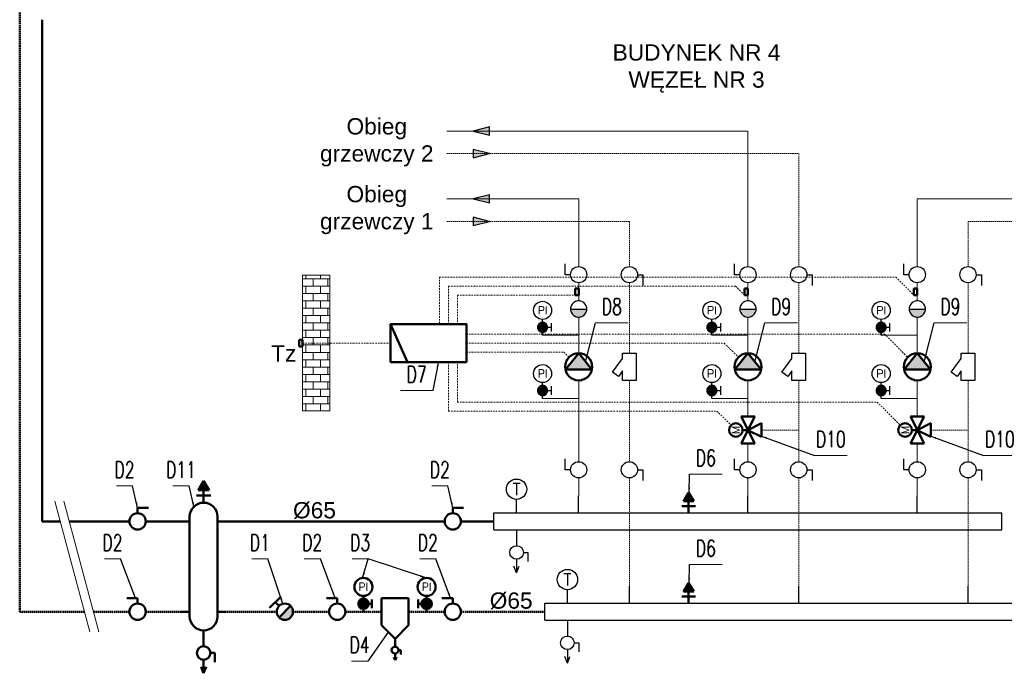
# Model space of a CAD drawing. Header units: centimetres. Extents: x -492 to 10898, y 46 to 4576.
# Tile 2 of 8: x 173 to 1263, y 46 to 769. Entities that reach past the tile are written whole.
import ezdxf
from ezdxf.enums import TextEntityAlignment as Align

# ---------------------------------------------------------------- set-up
doc = ezdxf.new("R2010")
doc.units = ezdxf.units.CM
doc.header["$LTSCALE"] = 3
doc.linetypes.add('DASHDOT', pattern=[1, 0.5, -0.25, 0, -0.25])
doc.linetypes.add('DASHED', pattern=[0.75, 0.5, -0.25])
for name, color, linetype, lineweight in [('2DH_DESC', 7, 'Continuous', 9), ('2DH_OBJ', 41, 'Continuous', 25), ('2DH_PLS', 252, 'Continuous', 25), ('2DH_PLS_p', 170, 'DASHED', 50), ('2DH_PLS_sygn', 3, 'DASHDOT', 15), ('2DH_PLS_z', 240, 'Continuous', 50), ('_Opis', 7, 'Continuous', 5)]:
    doc.layers.add(name, color=color, linetype=linetype, lineweight=lineweight)
doc.styles.add('CP_ATTR', font='romans.shx')
doc.styles.get("Standard").update_dxf_attribs({"font": 'arial.ttf'})
doc.dimstyles.new('ISO-CP', dxfattribs={"dimtxt": 2.5, "dimasz": 2.5, "dimexe": 1.25, "dimexo": 0.625, "dimtad": 1, "dimtxsty": 'Standard', "dimcen": 2.5, "dimadec": 0, "dimazin": 0, "dimtfac": 1, "dimtmove": 0, "dimatfit": 3, "dimfxl": 1, "dimarcsym": 0})

# ---------------------------------------------------------------- blocks, each defined once
blk = doc.blocks.new('CPHS_873')
for p, q in [((0, 0.3), (0, 0.5)), ((0, 0.5), (0.4, 0.5))]:
    blk.add_line(p, q)
blk.add_circle((0, 0), 0.3)
at = {"linetype": 'ByBlock', "style": 'CP_ATTR', "flags": 9}
for tag, p in [('TEMPERATURE', (-0.091225, -0.018455)), ('CHARACTER', (-0.091225, -0.018386)), ('ORDER-NO', (-0.091225, -0.018646)), ('NAME', (-0.091225, -0.018268)), ('FLOW', (-0.091225, -0.018327)), ('NUMBER', (-0.091225, -0.018513)), ('PRODUCT-TYPE', (-0.091225, -0.018578)), ('OTHER', (-0.091035, -0.018268)), ('PN', (-0.091038, -0.018327)), ('PRODUCER', (-0.090947, -0.018327)), ('VOLTAGE', (-0.090856, -0.018517)), ('ARTICLE', (-0.09083, -0.018257)), ('WEIGHT', (-0.090799, -0.018389)), ('GROUP', (-0.090788, -0.018453)), ('POWER', (-0.090786, -0.018654)), ('DN', (-0.090641, -0.018588))]:
    blk.add_attdef(tag, text='', height=0.00005, dxfattribs=at).set_placement(p, align=Align.MIDDLE_LEFT)
blk = doc.blocks.new('CPHS_115')
blk.add_hatch(color=256).paths.add_polyline_path([(-0.039, 0.3), (-0.116, 0.28), (-0.184, 0.24), (-0.24, 0.184), (-0.28, 0.116), (-0.3, 0.039), (-0.3, -0.039), (-0.28, -0.116), (-0.24, -0.184), (-0.184, -0.24), (-0.116, -0.28), (-0.039, -0.3), (0, -0.3), (0, 0.3)])
blk.add_line((0, 0.3), (0, -0.3))
blk.add_lwpolyline([(-0.039, 0.3), (-0.116, 0.28), (-0.184, 0.24), (-0.24, 0.184), (-0.28, 0.116), (-0.3, 0.039), (-0.3, -0.039), (-0.28, -0.116), (-0.24, -0.184), (-0.184, -0.24), (-0.116, -0.28), (-0.039, -0.3), (0.039, -0.3), (0.116, -0.28), (0.184, -0.24), (0.24, -0.184), (0.28, -0.116), (0.3, -0.039), (0.3, 0.039), (0.28, 0.116), (0.24, 0.184), (0.184, 0.24), (0.116, 0.28), (0.039, 0.3)], close=True)
at = {"linetype": 'ByBlock', "style": 'CP_ATTR', "flags": 9}
for tag, p in [('NAME', (-0.092, -0.018)), ('GROUP', (-0.092, -0.018)), ('NUMBER', (-0.092, -0.019)), ('PRODUCER', (-0.092, -0.018)), ('ARTICLE', (-0.092, -0.018)), ('CHARACTER', (-0.092, -0.018)), ('PN', (-0.092, -0.018)), ('TEMPERATURE', (-0.092, -0.018)), ('FLOW', (-0.092, -0.018)), ('VOLTAGE', (-0.092, -0.019)), ('WEIGHT', (-0.092, -0.018)), ('OTHER', (-0.092, -0.018)), ('PRODUCT-TYPE', (-0.092, -0.019)), ('ORDER-NO', (-0.092, -0.019)), ('POWER', (-0.092, -0.019)), ('DN', (-0.091, -0.019))]:
    blk.add_attdef(tag, text='', height=0.00005, dxfattribs=at).set_placement(p, align=Align.MIDDLE_LEFT)
blk = doc.blocks.new('CPHS_190')
for p, q in [((-0.5, -0.25), (-0.5, 0.25)), ((-0.5, 0.25), (0.5, 0.25)), ((0.5, 0.25), (0.5, -0.25)), ((-0.304574, -0.25), (-0.5, -0.25)), ((0.195406, -0.620581), (-0.304574, -0.25)), ((0.15, -0.25), (0.356586, -0.40312)), ((0.5, -0.25), (0.15, -0.25)), ((0.356586, -0.40312), (0.195406, -0.620581))]:
    blk.add_line(p, q)
at = {"linetype": 'ByBlock', "style": 'CP_ATTR', "flags": 9}
for tag, p in [('TEMPERATURE', (-0.091948, -0.018461)), ('CHARACTER', (-0.091948, -0.018392)), ('ORDER-NO', (-0.091948, -0.018653)), ('NAME', (-0.091948, -0.018275)), ('FLOW', (-0.091948, -0.018333)), ('NUMBER', (-0.091948, -0.01852)), ('PRODUCT-TYPE', (-0.091948, -0.018585)), ('OTHER', (-0.091758, -0.018275)), ('PN', (-0.091761, -0.018333)), ('PRODUCER', (-0.09167, -0.018333)), ('VOLTAGE', (-0.091579, -0.018523)), ('ARTICLE', (-0.091553, -0.018264)), ('WEIGHT', (-0.091522, -0.018395)), ('GROUP', (-0.091511, -0.01846)), ('POWER', (-0.09151, -0.018661)), ('DN', (-0.091365, -0.018594))]:
    blk.add_attdef(tag, text='', height=0.00005, dxfattribs=at).set_placement(p, align=Align.MIDDLE_LEFT)
blk = doc.blocks.new('CPHS_055')
h = blk.add_hatch(color=256)
h.paths.add_polyline_path([(0.225, 0.367), (0.22, 0.4), (0.21, 0.432), (0.195, 0.463), (0.176, 0.491), (0.153, 0.515), (0.127, 0.536), (0.098, 0.553), (0.067, 0.566), (0.034, 0.573), (0, 0.576), (0, 0.124), (0.034, 0.127), (0.067, 0.134), (0.098, 0.147), (0.127, 0.164), (0.153, 0.185), (0.176, 0.209), (0.195, 0.237), (0.21, 0.268), (0.22, 0.3), (0.225, 0.333)])
h.paths.add_polyline_path([(0, 0.576), (-0.034, 0.573), (-0.067, 0.566), (-0.098, 0.553), (-0.127, 0.536), (-0.153, 0.515), (-0.176, 0.491), (-0.195, 0.463), (-0.21, 0.432), (-0.22, 0.4), (-0.225, 0.367), (-0.225, 0.333), (-0.22, 0.3), (-0.21, 0.268), (-0.195, 0.237), (-0.176, 0.209), (-0.153, 0.185), (-0.127, 0.164), (-0.098, 0.147), (-0.067, 0.134), (-0.034, 0.127), (0, 0.124)])
for p, q in [((0, 0), (0, 0.7)), ((0.375, 0.537), (0.375, 0.163)), ((0.225, 0.35), (0.375, 0.35))]:
    blk.add_line(p, q)
blk.add_lwpolyline([(0.225, 0.367), (0.22, 0.4), (0.21, 0.432), (0.195, 0.463), (0.176, 0.491), (0.153, 0.515), (0.127, 0.536), (0.098, 0.553), (0.067, 0.566), (0.034, 0.573), (0, 0.576), (-0.034, 0.573), (-0.067, 0.566), (-0.098, 0.553), (-0.127, 0.536), (-0.153, 0.515), (-0.176, 0.491), (-0.195, 0.463), (-0.21, 0.432), (-0.22, 0.4), (-0.225, 0.367), (-0.225, 0.333), (-0.22, 0.3), (-0.21, 0.268), (-0.195, 0.237), (-0.176, 0.209), (-0.153, 0.185), (-0.127, 0.164), (-0.098, 0.147), (-0.067, 0.134), (-0.034, 0.127), (0, 0.124), (0.034, 0.127), (0.067, 0.134), (0.098, 0.147), (0.127, 0.164), (0.153, 0.185), (0.176, 0.209), (0.195, 0.237), (0.21, 0.268), (0.22, 0.3), (0.225, 0.333)], close=True)
blk.add_circle((0, 1.1), 0.4)
at = {"style": 'CP_ATTR', "flags": 12}
blk.add_attdef('PI', text='', height=0.35, dxfattribs=at).set_placement((0, 1.1), align=Align.MIDDLE)
at = {"linetype": 'ByBlock', "style": 'CP_ATTR', "flags": 9}
for tag, p in [('NAME', (-0.092, -0.018)), ('GROUP', (-0.092, -0.018)), ('NUMBER', (-0.092, -0.019)), ('PRODUCER', (-0.092, -0.018)), ('ARTICLE', (-0.092, -0.018)), ('CHARACTER', (-0.092, -0.018)), ('PN', (-0.092, -0.018)), ('TEMPERATURE', (-0.092, -0.018)), ('FLOW', (-0.092, -0.018)), ('VOLTAGE', (-0.092, -0.019)), ('WEIGHT', (-0.092, -0.018)), ('OTHER', (-0.092, -0.018)), ('PRODUCT-TYPE', (-0.092, -0.019)), ('ORDER-NO', (-0.092, -0.019)), ('POWER', (-0.092, -0.019)), ('DN', (-0.091, -0.019))]:
    blk.add_attdef(tag, text='', height=0.00005, dxfattribs=at).set_placement(p, align=Align.MIDDLE_LEFT)
blk = doc.blocks.new('CPHS_046')
blk.add_line((0, 0), (0, 0.4))
blk.add_circle((0, 0.7), 0.3)
at = {"style": 'CP_ATTR', "flags": 12}
blk.add_attdef('T', text='', height=0.35, dxfattribs=at).set_placement((0, 0.7), align=Align.MIDDLE)
at = {"linetype": 'ByBlock', "style": 'CP_ATTR', "flags": 9}
for tag, p in [('TEMPERATURE', (-0.091948, -0.018461)), ('CHARACTER', (-0.091948, -0.018392)), ('ORDER-NO', (-0.091948, -0.018653)), ('NAME', (-0.091948, -0.018275)), ('FLOW', (-0.091948, -0.018333)), ('NUMBER', (-0.091948, -0.01852)), ('PRODUCT-TYPE', (-0.091948, -0.018585)), ('OTHER', (-0.091758, -0.018275)), ('PN', (-0.091761, -0.018333)), ('PRODUCER', (-0.09167, -0.018333)), ('VOLTAGE', (-0.091579, -0.018523)), ('ARTICLE', (-0.091553, -0.018264)), ('WEIGHT', (-0.091522, -0.018395)), ('GROUP', (-0.091511, -0.01846)), ('POWER', (-0.09151, -0.018661)), ('DN', (-0.091365, -0.018594))]:
    blk.add_attdef(tag, text='', height=0.00005, dxfattribs=at).set_placement(p, align=Align.MIDDLE_LEFT)
blk = doc.blocks.new('CPHS_N19')
for p, q in [((0, 0), (0, -0.7)), ((0, -1.3), (0, -1.9)), ((0.3, -1), (0.5, -1)), ((0.5, -1), (0.5, -1.4)), ((0, -1.9), (-0.11454, -1.614155)), ((0, -1.9), (0.11454, -1.614155))]:
    blk.add_line(p, q)
blk.add_circle((0, -1), 0.3)
at = {"style": 'CP_ATTR', "flags": 9}
for tag, p in [('TEMPERATURE', (-0.0019, 0.0013)), ('CHARACTER', (-0.0019, 0.0014)), ('ORDER-NO', (-0.0019, 0.001)), ('NAME', (-0.0019, 0.0016)), ('FLOW', (-0.0019, 0.0015)), ('NUMBER', (-0.0019, 0.0012)), ('PRODUCT-TYPE', (-0.0019, 0.0011)), ('OTHER', (-0.0016, 0.0016)), ('PN', (-0.0016, 0.0015))]:
    blk.add_attdef(tag, p, '', height=0.00005, dxfattribs=at)
for tag, p in [('PRODUCER', (-0.001, 0.0015)), ('VOLTAGE', (-0.001, 0.0012)), ('ARTICLE', (-0.001, 0.0016)), ('WEIGHT', (-0.001, 0.0014)), ('POWER', (-0.001, 0.001)), ('GROUP', (-0.001, 0.0013)), ('DN', (-0.001, 0.0011))]:
    blk.add_attdef(tag, text='', height=0.00005, dxfattribs=at).set_placement(p, align=Align.RIGHT)
blk = doc.blocks.new('CPHS_186')
blk.add_hatch(color=256).paths.add_polyline_path([(0.3, 0), (-0.3, 0.15), (-0.3, -0.15)])
for p, q in [((-0.3, 0.15), (0.3, 0)), ((-0.3, -0.15), (-0.3, 0.15)), ((0.3, 0), (-0.3, -0.15))]:
    blk.add_line(p, q)
at = {"linetype": 'ByBlock', "style": 'CP_ATTR', "flags": 9}
for tag, height, p in [('VAL', 0.025, (-0.093997, 0.034416)), ('TEMPERATURE', 0.00005, (-0.091948, -0.018461)), ('CHARACTER', 0.00005, (-0.091948, -0.018392)), ('ORDER-NO', 0.00005, (-0.091948, -0.018653)), ('NAME', 0.00005, (-0.091948, -0.018275)), ('FLOW', 0.00005, (-0.091948, -0.018333)), ('NUMBER', 0.00005, (-0.091948, -0.01852)), ('PRODUCT-TYPE', 0.00005, (-0.091948, -0.018585)), ('OTHER', 0.00005, (-0.091758, -0.018275)), ('PN', 0.00005, (-0.091761, -0.018333)), ('PRODUCER', 0.00005, (-0.09167, -0.018333)), ('VOLTAGE', 0.00005, (-0.091579, -0.018523)), ('ARTICLE', 0.00005, (-0.091553, -0.018264)), ('WEIGHT', 0.00005, (-0.091522, -0.018395)), ('GROUP', 0.00005, (-0.091511, -0.01846)), ('POWER', 0.00005, (-0.09151, -0.018661)), ('DN', 0.00005, (-0.091365, -0.018594))]:
    blk.add_attdef(tag, text='', height=height, dxfattribs=at).set_placement(p, align=Align.MIDDLE_LEFT)
blk = doc.blocks.new('Cphs_dis_01')
blk.add_line((0, 0), (0, 100))
blk = doc.blocks.new('CPHS_DS_01_as5v9x')
for p, q in [((0, 0), (0, 5)), ((0, 5), (150, 5)), ((150, 0), (150, 5)), ((0, 0), (150, 0))]:
    blk.add_line(p, q)
at = {"xscale": 0.125, "yscale": 0.05}
for p in [(25, 5), (75, 5), (125, 5)]:
    blk.add_blockref('Cphs_dis_01', p, dxfattribs=at)
at = {"linetype": 'ByBlock', "style": 'CP_ATTR', "flags": 9}
for tag in ['NAME', 'GROUP', 'PRODUCER', 'ARTICLE', 'CHARACTER', 'DN', 'TEMPERATURE', 'FLOW', 'VOLTAGE', 'WEIGHT']:
    blk.add_attdef(tag, text='', height=0.00005, dxfattribs=at).set_placement((0, 0), align=Align.MIDDLE_LEFT)
for tag in ['NUMBER', 'PRODUCT-TYPE', 'ORDER-NO', 'PN', 'POWER', 'OTHER']:
    blk.add_attdef(tag, text='', height=0.00005, dxfattribs=at).set_placement((0, 0), align=Align.MIDDLE_RIGHT)
blk = doc.blocks.new('CPHS_DSD04L_NUM_5ytscwx')
blk.add_line((-1, 0), (1, 0))
at = {"linetype": 'ByBlock', "style": 'CP_ATTR', "width": 0.7, "flags": 12}
for tag, p in [('NUMBER', (0, 1)), ('DESCRIPTION1', (0, -0.8)), ('DESCRIPTION2', (0, -2.4))]:
    blk.add_attdef(tag, text='', height=1, dxfattribs=at).set_placement(p, align=Align.MIDDLE)
at = {"linetype": 'ByBlock', "style": 'CP_ATTR', "flags": 9}
blk.add_attdef('VAL', text='', height=0.0002, dxfattribs=at).set_placement((-0.074, -0.073), align=Align.MIDDLE_LEFT)
blk = doc.blocks.new('CPHS_DSD04L_NUM_569au3r')
blk.add_line((-0.5, 0), (0.5, 0))
at = {"linetype": 'ByBlock', "style": 'CP_ATTR', "width": 0.7, "flags": 12}
for tag, p in [('NUMBER', (0, 1)), ('DESCRIPTION1', (0, -0.8)), ('DESCRIPTION2', (0, -2.4))]:
    blk.add_attdef(tag, text='', height=1, dxfattribs=at).set_placement(p, align=Align.MIDDLE)
at = {"linetype": 'ByBlock', "style": 'CP_ATTR', "flags": 9}
blk.add_attdef('VAL', text='', height=0.0002, dxfattribs=at).set_placement((-0.037, -0.073), align=Align.MIDDLE_LEFT)

msp = doc.modelspace()

# ---------------------------------------------------------------- hatches: boundary and pattern name
at = {"lineweight": 50}
h = msp.add_hatch(color=256, dxfattribs=at)
h.dxf.hatch_style = 1
h.paths.add_polyline_path([(460.1, 107.5), (472.8, 120.3, -1)])
h = msp.add_hatch(color=256, dxfattribs=at)
h.paths.add_polyline_path([(553.4, 117), (553.4, 128.3), (554.3, 128.2), (555.1, 128), (555.9, 127.7), (556.6, 127.3), (557.3, 126.8), (557.9, 126.2), (558.3, 125.5), (558.7, 124.7), (558.9, 123.9), (559.1, 123.1), (559.1, 122.2), (558.9, 121.4), (558.7, 120.6), (558.3, 119.8), (557.9, 119.1), (557.3, 118.5), (556.6, 118), (555.9, 117.6), (555.1, 117.3), (554.3, 117.1)])
h.paths.add_polyline_path([(547.8, 122.2), (547.8, 123.1), (547.9, 123.9), (548.2, 124.7), (548.6, 125.5), (549, 126.2), (549.6, 126.8), (550.3, 127.3), (551, 127.7), (551.8, 128), (552.6, 128.2), (553.4, 128.3), (553.4, 117), (552.6, 117.1), (551.8, 117.3), (551, 117.6), (550.3, 118), (549.6, 118.5), (549, 119.1), (548.6, 119.8), (548.2, 120.6), (547.9, 121.4)])
h = msp.add_hatch(color=256, dxfattribs=at)
h.paths.add_polyline_path([(617.8, 122.2), (617.8, 123.1), (617.9, 123.9), (618.2, 124.7), (618.6, 125.5), (619, 126.2), (619.6, 126.8), (620.3, 127.3), (621, 127.7), (621.8, 128), (622.6, 128.2), (623.4, 128.3), (623.4, 117), (622.6, 117.1), (621.8, 117.3), (621, 117.6), (620.3, 118), (619.6, 118.5), (619, 119.1), (618.6, 119.8), (618.2, 120.6), (617.9, 121.4)])
h.paths.add_polyline_path([(623.4, 117), (623.4, 128.3), (624.3, 128.2), (625.1, 128), (625.9, 127.7), (626.6, 127.3), (627.3, 126.8), (627.9, 126.2), (628.3, 125.5), (628.7, 124.7), (628.9, 123.9), (629.1, 123.1), (629.1, 122.2), (628.9, 121.4), (628.7, 120.6), (628.3, 119.8), (627.9, 119.1), (627.3, 118.5), (626.6, 118), (625.9, 117.6), (625.1, 117.3), (624.3, 117.1)])
at = {"layer": '_Opis', "lineweight": 5}
h = msp.add_hatch(dxfattribs=at)
h.set_pattern_fill('AR-B816', color=256, scale=0.04)
h.set_pattern_definition([(0, (-42499.3625, -2110.524), (0, 8.128), []), (90, (-42499.3625, -2110.524), (-8.128, 8.128), [8.128, -8.128])])
h.paths.add_polyline_path([(486.1, 336.3), (516.1, 336.3), (516.1, 486.3), (486.1, 486.3)])

# ---------------------------------------------------------------- linework, layer by layer
at = {"lineweight": 50}
for p, q in [((788, 464.3), (788, 471.8)), ((791.8, 471.8), (788, 471.8)), ((791.8, 464.3), (791.8, 471.8)), ((975.5, 464.3), (975.5, 471.8)), ((979.3, 471.8), (975.5, 471.8)), ((979.3, 464.3), (979.3, 471.8)), ((1163, 464.3), (1163, 471.8)), ((1166.8, 471.8), (1163, 471.8)), ((1166.8, 464.3), (1166.8, 471.8)), ((791.8, 464.3), (788, 464.3)), ((979.3, 464.3), (975.5, 464.3)), ((1166.8, 464.3), (1163, 464.3)), ((602.3, 390.3), (583.5, 432.3)), ((482.4, 407.5), (482.4, 415)), ((486.1, 415), (482.4, 415)), ((486.1, 407.5), (486.1, 415)), ((486.1, 407.5), (482.4, 407.5)), ((791.8, 400), (777.1, 382)), ((791.8, 400), (806.5, 382)), ((979.3, 400), (964.6, 382)), ((979.3, 400), (994, 382)), ((1166.8, 400), (1152.1, 382)), ((1166.8, 400), (1181.5, 382)), ((806.5, 382), (777.1, 382)), ((994, 382), (964.6, 382)), ((1181.5, 382), (1152.1, 382)), ((971.8, 300), (986.8, 330)), ((986.8, 330), (971.8, 330)), ((971.8, 330), (986.8, 300)), ((1159.3, 300), (1174.3, 330)), ((1174.3, 330), (1159.3, 330)), ((1159.3, 330), (1174.3, 300)), ((979.3, 315), (994.3, 322.5)), ((994.3, 322.5), (994.3, 307.5)), ((1166.8, 315), (1181.8, 322.5)), ((1181.8, 322.5), (1181.8, 307.5)), ((979.3, 315), (973.3, 315)), ((994.3, 307.5), (979.3, 315)), ((1166.8, 315), (1160.8, 315)), ((1181.8, 307.5), (1166.8, 315)), ((986.8, 300), (971.8, 300)), ((1174.3, 300), (1159.3, 300)), ((376.4, 258.6), (370.4, 248.6)), ((382.4, 248.6), (376.4, 258.6)), ((368.4, 242.6), (384.4, 242.6)), ((370.4, 248.6), (382.4, 248.6)), ((376.4, 234.6), (376.4, 248.6)), ((913.6, 245.8), (908, 236.4)), ((919.3, 236.4), (913.6, 245.8)), ((906.1, 230.8), (921.1, 230.8)), ((908, 236.4), (919.3, 236.4)), ((913.6, 223.3), (913.6, 236.4)), ((303.3, 222.9), (303.3, 228.9)), ((303.3, 228.9), (315.3, 228.9)), ((360.9, 219.1), (360.9, 108.7)), ((391.9, 108.7), (391.9, 219.1)), ((652.4, 222.9), (652.4, 228.9)), ((652.4, 228.9), (664.4, 228.9)), ((360.9, 213.9), (352.3, 213.9)), ((391.9, 213.9), (400.6, 213.9)), ((913.6, 145.8), (908, 136.4)), ((919.3, 136.4), (913.6, 145.8)), ((449.5, 118.1), (462.2, 130.9)), ((553.4, 113.9), (553.4, 131.4)), ((623.4, 113.9), (623.4, 131.4)), ((908, 136.4), (919.3, 136.4)), ((913.6, 123.3), (913.6, 136.4)), ((303.3, 128.9), (291.3, 128.9)), ((303.3, 122.9), (303.3, 128.9)), ((460.1, 120.3), (455.8, 124.5)), ((460.1, 107.5), (472.8, 120.3)), ((524.4, 128.9), (512.4, 128.9)), ((524.4, 122.9), (524.4, 128.9)), ((559.1, 122.7), (562.8, 122.7)), ((562.8, 127.3), (562.8, 118)), ((573.4, 128.9), (573.4, 98.9)), ((573.4, 128.9), (603.4, 128.9)), ((603.4, 98.9), (603.4, 128.9)), ((614.1, 127.3), (614.1, 118)), ((617.8, 122.7), (614.1, 122.7)), ((652.4, 128.9), (640.4, 128.9)), ((652.4, 122.9), (652.4, 128.9)), ((906.1, 130.8), (921.1, 130.8)), ((360.9, 113.9), (352.3, 113.9)), ((391.9, 113.9), (400.6, 113.9)), ((573.4, 98.9), (588.4, 83.9)), ((603.4, 98.9), (588.4, 83.9)), ((376.4, 93.2), (376.4, 75.7)), ((588.4, 83.9), (588.4, 75.2)), ((383.9, 68.2), (388.9, 68.2)), ((388.9, 68.2), (388.9, 58.2)), ((588.4, 67.7), (588.4, 60.2)), ((592.2, 71.4), (594.7, 71.4)), ((594.7, 71.4), (594.7, 66.4)), ((376.4, 60.7), (376.4, 45.7)), ((588.4, 60.2), (587, 63.7)), ((588.4, 60.2), (589.9, 63.7)), ((376.4, 45.7), (373.6, 52.9)), ((376.4, 45.7), (379.3, 52.9))]:
    msp.add_line(p, q, dxfattribs=at)
at = {"lineweight": 5}
for p, q in [((250.3, 91.5), (211.5, 236.3)), ((260.3, 91.5), (221.5, 236.3))]:
    msp.add_line(p, q, dxfattribs=at)
at = {"lineweight": 50}
for points in [[(583.5, 390.3), (667.5, 390.3), (667.5, 432.3), (583.5, 432.3)], [(559.1, 123.1), (558.9, 123.9), (558.7, 124.7), (558.3, 125.5), (557.9, 126.2), (557.3, 126.8), (556.6, 127.3), (555.9, 127.7), (555.1, 128), (554.3, 128.2), (553.4, 128.3), (552.6, 128.2), (551.8, 128), (551, 127.7), (550.3, 127.3), (549.6, 126.8), (549, 126.2), (548.6, 125.5), (548.2, 124.7), (547.9, 123.9), (547.8, 123.1), (547.8, 122.2), (547.9, 121.4), (548.2, 120.6), (548.6, 119.8), (549, 119.1), (549.6, 118.5), (550.3, 118), (551, 117.6), (551.8, 117.3), (552.6, 117.1), (553.4, 117), (554.3, 117.1), (555.1, 117.3), (555.9, 117.6), (556.6, 118), (557.3, 118.5), (557.9, 119.1), (558.3, 119.8), (558.7, 120.6), (558.9, 121.4), (559.1, 122.2)], [(617.8, 123.1), (617.9, 123.9), (618.2, 124.7), (618.6, 125.5), (619, 126.2), (619.6, 126.8), (620.3, 127.3), (621, 127.7), (621.8, 128), (622.6, 128.2), (623.4, 128.3), (624.3, 128.2), (625.1, 128), (625.9, 127.7), (626.6, 127.3), (627.3, 126.8), (627.9, 126.2), (628.3, 125.5), (628.7, 124.7), (628.9, 123.9), (629.1, 123.1), (629.1, 122.2), (628.9, 121.4), (628.7, 120.6), (628.3, 119.8), (627.9, 119.1), (627.3, 118.5), (626.6, 118), (625.9, 117.6), (625.1, 117.3), (624.3, 117.1), (623.4, 117), (622.6, 117.1), (621.8, 117.3), (621, 117.6), (620.3, 118), (619.6, 118.5), (619, 119.1), (618.6, 119.8), (618.2, 120.6), (617.9, 121.4), (617.8, 122.2)]]:
    msp.add_lwpolyline(points, close=True, dxfattribs=at)
for centre, radius in [((791.8, 385), 15), ((979.3, 385), 15), ((1166.8, 385), 15), ((965.8, 315), 7.5), ((1153.3, 315), 7.5), ((303.3, 213.9), 9), ((652.4, 213.9), 9), ((553.4, 141.4), 10), ((623.4, 141.4), 10), ((303.3, 113.9), 9), ((466.4, 113.9), 9), ((524.4, 113.9), 9), ((652.4, 113.9), 9), ((376.4, 68.2), 7.5), ((588.4, 71.4), 3.75)]:
    msp.add_circle(centre, radius, dxfattribs=at)
for centre, start, end in [((376.4, 219.1), 0, 180), ((376.4, 108.7), 180, 0)]:
    msp.add_arc(centre, 15.5, start, end, dxfattribs=at)
for points in [[(806.5, 382), (791.8, 400), (777.1, 382)], [(994, 382), (979.3, 400), (964.6, 382)], [(1181.5, 382), (1166.8, 400), (1152.1, 382)], [(370.4, 248.6), (376.4, 258.6), (382.4, 248.6)], [(908, 236.4), (913.6, 245.8), (919.3, 236.4)], [(908, 136.4), (913.6, 145.8), (919.3, 136.4)]]:
    msp.add_solid(points, dxfattribs=at)
at = {"layer": '2DH_OBJ', "lineweight": 5}
for p, q in [((751.8, 420), (791.8, 420)), ((939.3, 420), (979.3, 420)), ((1126.8, 420), (1166.8, 420)), ((751.8, 350), (791.8, 350)), ((939.3, 350), (979.3, 350)), ((1126.8, 350), (1166.8, 350))]:
    msp.add_line(p, q, dxfattribs=at)
at = {"layer": '2DH_PLS_p', "lineweight": 50}
for p, q in [((172.7, 113.9), (172.7, 794.3)), ((172.7, 113.9), (244.3, 113.9)), ((254.3, 113.9), (294.3, 113.9)), ((312.3, 113.9), (352.3, 113.9)), ((457.4, 113.9), (400.6, 113.9)), ((475.4, 113.9), (515.4, 113.9)), ((573.4, 113.9), (533.4, 113.9)), ((603.4, 113.9), (643.4, 113.9)), ((661.4, 113.9), (754.3, 113.9))]:
    msp.add_line(p, q, dxfattribs=at)
at = {"layer": '2DH_PLS_p', "lineweight": 5}
for p, q in [((645.9, 621), (1035.5, 621)), ((1035.5, 621), (1035.5, 496)), ((645.9, 546), (848, 546)), ((848, 546), (848, 496)), ((1223, 546), (1368.9, 546)), ((1223, 546), (1223, 496)), ((848, 478), (848, 400)), ((1035.5, 478), (1035.5, 400)), ((1223, 478), (1223, 400)), ((848, 370), (848, 280)), ((1035.5, 370), (1035.5, 280)), ((1223, 370), (1223, 280)), ((994.3, 315), (1035.5, 315)), ((1181.8, 315), (1223, 315)), ((848, 262), (848, 142)), ((1035.5, 262), (1035.5, 142)), ((1223, 262), (1223, 142))]:
    msp.add_line(p, q, dxfattribs=at)
at = {"layer": '2DH_PLS_sygn', "lineweight": 5}
for p, q in [((637.5, 484.3), (1143, 484.3)), ((637.5, 484.3), (637.5, 432.3)), ((1143, 484.3), (1163, 464.3)), ((647.5, 474.3), (965.5, 474.3)), ((647.5, 474.3), (647.5, 432.3)), ((965.5, 474.3), (975.5, 464.3)), ((657.5, 464.3), (788, 464.3)), ((657.5, 464.3), (657.5, 432.3)), ((667.5, 421.3), (673.5, 421.3)), ((667.5, 421.3), (1130.5, 421.3)), ((1130.5, 421.3), (1156.2, 395.6)), ((486.1, 411.3), (583.5, 411.3)), ((667.5, 411.3), (953, 411.3)), ((953, 411.3), (968.7, 395.6)), ((667.5, 401.3), (775.5, 401.3)), ((775.5, 401.3), (781.2, 395.6)), ((647.5, 336), (647.5, 390.3)), ((657.5, 346), (657.5, 390.3)), ((657.5, 346), (1122.3, 346)), ((1122.3, 346), (1148, 320.3)), ((647.5, 336), (944.8, 336)), ((944.8, 336), (960.5, 320.3))]:
    msp.add_line(p, q, dxfattribs=at)
at = {"layer": '2DH_PLS_z', "lineweight": 50}
for p, q in [((197.7, 213.9), (197.7, 769.3)), ((197.7, 213.9), (217.5, 213.9)), ((227.5, 213.9), (294.3, 213.9)), ((312.3, 213.9), (352.3, 213.9)), ((400.6, 213.9), (643.4, 213.9)), ((661.4, 213.9), (698, 213.9))]:
    msp.add_line(p, q, dxfattribs=at)
at = {"layer": '2DH_PLS_z', "lineweight": 5}
for p, q in [((645.9, 646), (979.3, 646)), ((979.3, 496), (979.3, 646)), ((645.9, 571), (791.8, 571)), ((791.8, 496), (791.8, 571)), ((1166.8, 571), (1368.9, 571)), ((1166.8, 496), (1166.8, 571)), ((791.8, 458), (791.8, 478)), ((979.3, 458), (979.3, 478)), ((1166.8, 458), (1166.8, 478)), ((791.8, 400), (791.8, 440)), ((979.3, 400), (979.3, 440)), ((1166.8, 400), (1166.8, 440)), ((791.8, 370), (791.8, 280)), ((979.3, 330), (979.3, 370)), ((1166.8, 330), (1166.8, 370)), ((979.3, 300), (979.3, 280)), ((1166.8, 300), (1166.8, 280)), ((791.8, 242), (791.8, 262)), ((979.3, 242), (979.3, 262)), ((1166.8, 242), (1166.8, 262))]:
    msp.add_line(p, q, dxfattribs=at)
at = {"layer": '_Opis', "lineweight": 5}
msp.add_lwpolyline([(486.1, 486.3), (486.1, 336.3), (516.1, 336.3), (516.1, 486.3)], close=True, dxfattribs=at)

# ---------------------------------------------------------------- block references
at = {"layer": '2DH_DESC', "lineweight": 5, "xscale": 18, "yscale": 18, "zscale": 18}
for name, p, values in [('CPHS_DSD04L_NUM_5ytscwx', (828.5, 433.7), {'NUMBER': 'D8'}), ('CPHS_DSD04L_NUM_5ytscwx', (1016, 433.7), {'NUMBER': 'D9'}), ('CPHS_DSD04L_NUM_5ytscwx', (1203.5, 433.7), {'NUMBER': 'D9'}), ('CPHS_DSD04L_NUM_5ytscwx', (612.4, 358.7), {'NUMBER': 'D7'}), ('CPHS_DSD04L_NUM_5ytscwx', (1071, 286.9), {'NUMBER': 'D10'}), ('CPHS_DSD04L_NUM_5ytscwx', (1258.3, 286.9), {'NUMBER': 'D10'}), ('CPHS_DSD04L_NUM_5ytscwx', (932.6, 266.2), {'NUMBER': 'D6'}), ('CPHS_DSD04L_NUM_569au3r', (288.8, 253.1), {'NUMBER': 'D2'}), ('CPHS_DSD04L_NUM_569au3r', (351.4, 253.1), {'NUMBER': 'D11'}), ('CPHS_DSD04L_NUM_569au3r', (638, 253.1), {'NUMBER': 'D2'}), ('CPHS_DSD04L_NUM_569au3r', (275.5, 172.3), {'NUMBER': 'D2'}), ('CPHS_DSD04L_NUM_569au3r', (438.7, 172.4), {'NUMBER': 'D1'}), ('CPHS_DSD04L_NUM_569au3r', (496.7, 172.4), {'NUMBER': 'D2'}), ('CPHS_DSD04L_NUM_569au3r', (549.8, 172.4), {'NUMBER': 'D3'}), ('CPHS_DSD04L_NUM_569au3r', (549.8, 172.4), {'NUMBER': 'D3'}), ('CPHS_DSD04L_NUM_569au3r', (624.7, 172.4), {'NUMBER': 'D2'}), ('CPHS_DSD04L_NUM_5ytscwx', (932.6, 166.2), {'NUMBER': 'D6'}), ('CPHS_DSD04L_NUM_569au3r', (549.2, 59.2), {'NUMBER': 'D4'})]:
    msp.add_blockref(name, p, dxfattribs=at).add_auto_attribs(values)
at = {"layer": '2DH_OBJ', "lineweight": 5, "xscale": 30, "yscale": 30, "zscale": 30}
for name, p, rotation in [('CPHS_873', (791.8, 487), 90), ('CPHS_873', (848, 487), 270), ('CPHS_873', (979.3, 487), 90), ('CPHS_873', (1035.5, 487), 270), ('CPHS_873', (1166.8, 487), 90), ('CPHS_873', (1223, 487), 270), ('CPHS_115', (791.8, 449), 90), ('CPHS_115', (979.3, 449), 90), ('CPHS_115', (1166.8, 449), 90), ('CPHS_190', (848, 385), 270), ('CPHS_190', (1035.5, 385), 270), ('CPHS_190', (1223, 385), 270), ('CPHS_873', (791.8, 271), 90), ('CPHS_873', (848, 271), 270), ('CPHS_873', (979.3, 271), 90), ('CPHS_873', (1035.5, 271), 270), ('CPHS_873', (1166.8, 271), 90), ('CPHS_873', (1223, 271), 270)]:
    msp.add_blockref(name, p, dxfattribs=dict(at, rotation=rotation))
at = {"layer": '2DH_OBJ', "lineweight": 5}
for name, p, xscale, yscale, zscale, values in [('CPHS_055', (751.8, 420), 25, 25, 25, {'PI': 'PI'}), ('CPHS_055', (939.3, 420), 25, 25, 25, {'PI': 'PI'}), ('CPHS_055', (1126.8, 420), 25, 25, 25, {'PI': 'PI'}), ('CPHS_055', (751.8, 350), 25, 25, 25, {'PI': 'PI'}), ('CPHS_055', (939.3, 350), 25, 25, 25, {'PI': 'PI'}), ('CPHS_055', (1126.8, 350), 25, 25, 25, {'PI': 'PI'}), ('CPHS_046', (723, 223.3), 37.5, 37.5, 37.5, {'T': 'T'}), ('CPHS_046', (779.3, 123.3), 37.5, 37.5, 37.5, {'T': 'T'})]:
    msp.add_blockref(name, p, dxfattribs=dict(at, xscale=xscale, yscale=yscale, zscale=zscale)).add_auto_attribs(values)
for name, p, xscale, yscale, zscale in [('CPHS_DS_01_as5v9x', (698, 204.5), 3.75, 3.75, 3.75), ('CPHS_N19', (723, 204.5), 25, 25, 25), ('CPHS_DS_01_as5v9x', (754.3, 104.5), 3.75, 3.75, 3.75), ('CPHS_N19', (779.3, 104.5), 25, 25, 25)]:
    msp.add_blockref(name, p, dxfattribs=dict(at, xscale=xscale, yscale=yscale, zscale=zscale))
at = {"layer": '2DH_PLS', "lineweight": 5, "xscale": -29.99999999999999, "yscale": 30, "zscale": 30}
for p in [(683.9, 646), (683.9, 571)]:
    msp.add_blockref('CPHS_186', p, dxfattribs=at)
at = {"layer": '2DH_PLS', "lineweight": 5, "xscale": -29.99999999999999, "yscale": 30, "zscale": 30, "rotation": 180}
for p in [(683.9, 621), (683.9, 546)]:
    msp.add_blockref('CPHS_186', p, dxfattribs=at)

# ---------------------------------------------------------------- texts
at = {"lineweight": 50, "style": 'CP_ATTR', "flags": 12}
for p in [(965.8, 315), (1153.3, 315)]:
    msp.add_attdef('M', text='M', height=9, rotation=90, dxfattribs=at).set_placement(p, align=Align.MIDDLE_CENTER)
at = {"linetype": 'ByBlock', "lineweight": 50, "style": 'CP_ATTR', "flags": 9}
for tag, text, p in [('NAME', 'Entlüftungsventil', (372.8, 233.9)), ('GROUP', '', (372.8, 233.9)), ('NUMBER', '', (372.8, 233.9)), ('PRODUCER', '', (372.8, 233.9)), ('ARTICLE', '', (372.8, 233.9)), ('PRODUCT-TYPE', '', (372.8, 233.8)), ('CHARACTER', '', (372.8, 233.9)), ('DN', '', (372.8, 233.8)), ('PN', '', (372.8, 233.9)), ('TEMPERATURE', '', (372.8, 233.9)), ('FLOW', '', (372.8, 233.9)), ('VOLTAGE', '', (372.8, 233.9)), ('WEIGHT', '', (372.8, 233.9)), ('OTHER', '', (372.8, 233.9)), ('ORDER-NO', '', (372.8, 233.8)), ('POWER', '', (372.8, 233.8))]:
    msp.add_attdef(tag, text=text, height=0.002, dxfattribs=at).set_placement(p, align=Align.MIDDLE_LEFT)
at = {"lineweight": 50, "style": 'CP_ATTR', "flags": 12}
for p in [(553.4, 141.4), (623.4, 141.4)]:
    msp.add_attdef('PI', text='PI', height=8.75, dxfattribs=at).set_placement(p, align=Align.MIDDLE)
at = {"lineweight": 50, "style": 'CP_ATTR', "flags": 9}
for tag, p, s in [('NAME', (376.4, 93.3), 'Thermometer'), ('CHARACTER', (376.4, 93.3), ''), ('PN', (376.4, 93.3), ''), ('TEMPERATURE', (376.4, 93.2), ''), ('FLOW', (376.4, 93.3), ''), ('OTHER', (376.4, 93.3), ''), ('NUMBER', (376.4, 93.2), ''), ('PRODUCT-TYPE', (376.4, 93.2), ''), ('ORDER-NO', (376.4, 93.2), '')]:
    msp.add_attdef(tag, p, s, height=0.00125, dxfattribs=at)
for tag, p in [('GROUP', (376.4, 93.2)), ('PRODUCER', (376.4, 93.3)), ('ARTICLE', (376.4, 93.3)), ('WEIGHT', (376.4, 93.3)), ('DN', (376.4, 93.2)), ('POWER', (376.4, 93.2)), ('VOLTAGE', (376.4, 93.2))]:
    msp.add_attdef(tag, text='', height=0.00125, dxfattribs=at).set_placement(p, align=Align.RIGHT)
at = {"layer": '_Opis', "lineweight": 5, "char_height": 18, "attachment_point": 5}
for s, insert, width in [('\\pxqc;BUDYNEK NR 4\\PWĘZEŁ NR 3', (922.3, 715.3), 200.584), ('\\pxqc;Obieg^Jgrzewczy 2', (568.2, 633.5), 150), ('\\pxqc;Obieg^Jgrzewczy 1', (568.2, 558.5), 150), ('\\pxqc;Tz', (465.1, 399.8), 150), ('\\pxqc;%%C65', (499.2, 225.9), 150), ('\\pxqc;%%C65', (717, 125.9), 150)]:
    msp.add_mtext(s, dxfattribs=dict(at, insert=insert, width=width))

# ---------------------------------------------------------------- leaders
at = {"layer": '2DH_DESC', "lineweight": 5}
for points in [[(799.3, 390.1), (810.5, 433.7)], [(986.8, 390.1), (998, 433.7)], [(1174.3, 390.1), (1185.5, 433.7)], [(636.5, 390.9), (630.4, 358.7)], [(994.4, 308.2), (1053, 286.9)], [(1181.7, 308.2), (1240.3, 286.9)], [(914.1, 245.5), (914.6, 266.2)], [(303.3, 228.9), (297.8, 253.1)], [(365.9, 228.9), (360.4, 253.1)], [(652.4, 228.9), (647, 253.1)], [(300.8, 129), (284.5, 172.3)], [(464.2, 122.6), (447.7, 172.4)], [(522, 129), (505.7, 172.4)], [(552.5, 151.5), (558.8, 172.4)], [(622.5, 151.5), (558.8, 172.4)], [(650, 129), (633.7, 172.4)], [(914.1, 145.5), (914.6, 166.2)], [(580.9, 91.4), (558.2, 59.2)]]:
    msp.add_leader(points, dimstyle='ISO-CP', override={"dimasz": 6}, dxfattribs=at)

doc.saveas('drawing.dxf')
